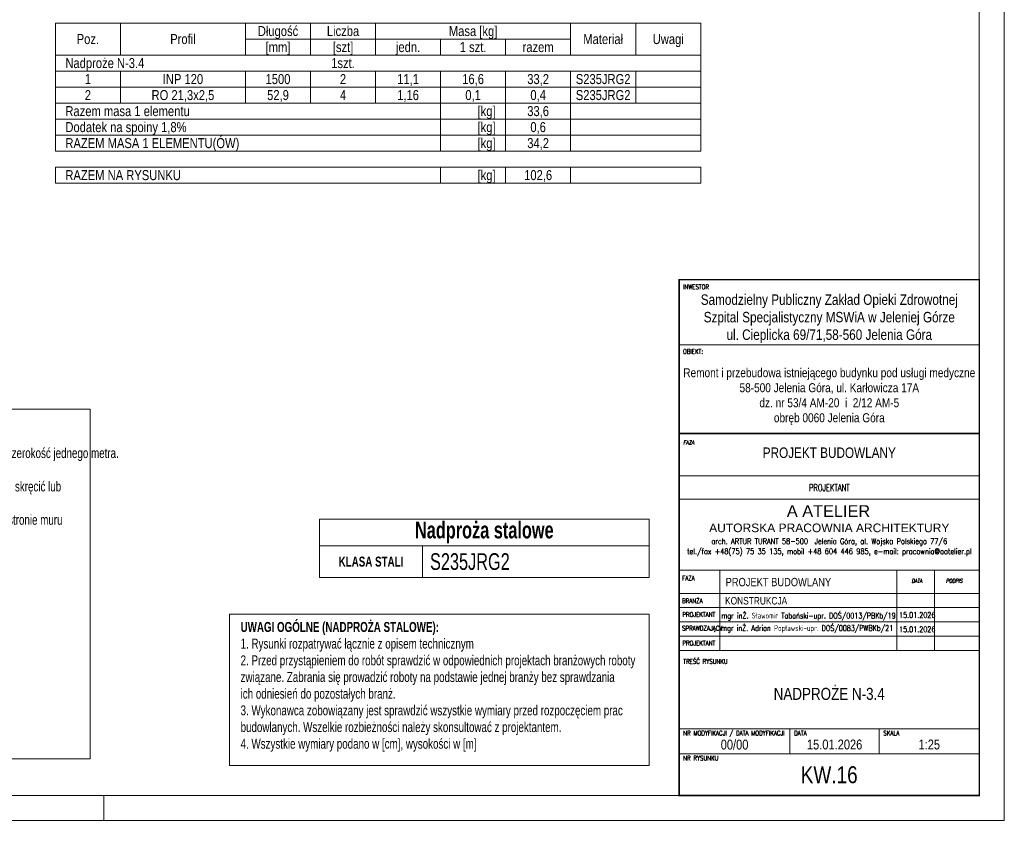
# Model space of a CAD drawing. Header units: millimetres. Extents: x 11149 to 111407, y -107619 to -23630.
# Tile 78 of 245: x 21510 to 22002, y -36106 to -35702. Entities that reach past the tile are written whole.
import ezdxf
from ezdxf.enums import TextEntityAlignment as Align

# ---------------------------------------------------------------- set-up
doc = ezdxf.new("R2010")
doc.units = ezdxf.units.MM
doc.header["$LTSCALE"] = 2
doc.layers.get('0').update_dxf_attribs({"plot": 0})
for name, color, linetype, lineweight in [('0_OPIS', 7, 'Continuous', 13), ('e-cad_cienkie', 1, 'Continuous', 9), ('e-cad_opisy', 7, 'Continuous', 9), ('TABELKA-OPIS', 136, 'Continuous', 13)]:
    doc.layers.add(name, color=color, linetype=linetype, lineweight=lineweight)
doc.styles.add('e-cad_1', font='arial.ttf', dxfattribs={"width": 0.7})
doc.styles.add('J-ROMANS', font='ROMANS.SHX', dxfattribs={"width": 0.7, "oblique": 10})
doc.styles.add('J-SWIS', font='arial.ttf', dxfattribs={"width": 0.8})
doc.styles.add('J-SWIS-BOLD', font='arial.ttf', dxfattribs={"width": 0.8})

# ---------------------------------------------------------------- blocks, each defined once
blk = doc.blocks.new('A3_poziom')
at = {"ltscale": 0.8}
blk.add_line((240, 0), (240, 5), dxfattribs=at)
for points in [[(0, 0), (420, 0), (420, 297), (0, 297)], [(30, 5), (415, 5), (415, 292), (30, 292)]]:
    blk.add_lwpolyline(points, close=True)
blk = doc.blocks.new('*T1091')
at = {"layer": 'e-cad_opisy', "color": 9, "linetype": 'ByBlock', "lineweight": 5, "ltscale": 4}
for p, q in [((0, 0), (164.74, 0)), ((0, 0), (0, -29.07)), ((164.74, 0), (164.74, -29.07)), ((0, -13.29), (164.74, -13.29)), ((51.49, -13.29), (51.49, -29.07)), ((0, -29.07), (164.74, -29.07))]:
    blk.add_line(p, q, dxfattribs=at)
at = {"layer": 'e-cad_opisy', "color": 0, "ltscale": 4, "style": 'e-cad_1'}
for s, insert, char_height, width, attachment_point in [('{\\fArial|b1|i0|c238|p34;\\C256;Nadproża stalowe}', (82.37, -6.64), 8.3333, 163.2368, 5), ('{\\fArial|b1|i0|c238|p34;KLASA STALI}', (25.75, -21.18), 5, 43.9933, 5), ('S235JRG2', (55.24, -21.18), 8.333, 105.7435, 4)]:
    blk.add_mtext(s, dxfattribs=dict(at, insert=insert, char_height=char_height, width=width, attachment_point=attachment_point))

msp = doc.modelspace()

# ---------------------------------------------------------------- linework, layer by layer
at = {"layer": '0_OPIS'}
for p, q in [((21989.37, -35864.78), (21839.46, -35864.78)), ((21989.37, -35930.35), (21839.46, -35930.35)), ((21989.37, -35930.35), (21839.46, -35930.35)), ((21989.37, -35942.01), (21839.46, -35942.01)), ((21839.46, -35977.36), (21989.37, -35977.36)), ((21989.37, -35977.36), (21839.46, -35977.36)), ((21989.37, -35977.36), (21839.46, -35977.36)), ((21989.37, -35977.36), (21839.46, -35977.36)), ((21989.37, -35977.36), (21839.46, -35977.36)), ((21839.46, -35977.36), (21989.37, -35977.36)), ((21839.46, -35977.36), (21989.37, -35977.36)), ((21989.37, -35977.36), (21839.46, -35977.36)), ((21989.37, -35977.36), (21839.46, -35977.36)), ((21859.65, -35977.36), (21859.65, -36017.53)), ((21948.19, -35977.36), (21948.19, -36017.53)), ((21966.98, -35977.36), (21966.98, -36017.53)), ((21989.37, -35989.02), (21839.46, -35989.02)), ((21839.37, -35996.15), (21989.37, -35996.15)), ((21839.37, -36003.28), (21989.37, -36003.28)), ((21839.46, -36003.28), (21989.37, -36003.28)), ((21839.46, -36003.28), (21989.37, -36003.28)), ((21839.46, -36010.4), (21989.37, -36010.4)), ((21839.46, -36017.53), (21989.37, -36017.53)), ((21839.46, -36017.53), (21989.37, -36017.53)), ((21839.37, -36056.72), (21989.37, -36056.72)), ((21894.76, -36056.72), (21894.76, -36069.22)), ((21939.37, -36056.72), (21939.37, -36069.22)), ((21839.37, -36069.22), (21989.37, -36069.22))]:
    msp.add_line(p, q, dxfattribs=at)
at = {"layer": '0_OPIS', "const_width": 0.75}
for points in [[(21839.37, -36090.05), (21989.37, -36090.05), (21989.37, -35832.22), (21839.37, -35832.22)], [(21839.46, -35909.09), (21989.37, -35909.09), (21989.37, -35832.22), (21839.46, -35832.22)]]:
    msp.add_lwpolyline(points, close=True, dxfattribs=at)
at = {"layer": 'e-cad_cienkie', "ltscale": 0.5}
for points in [[(21527.66, -35720.01), (21560.16, -35720.01), (21560.16, -35704.01), (21527.66, -35704.01)], [(21560.16, -35720.01), (21622.66, -35720.01), (21622.66, -35704.01), (21560.16, -35704.01)], [(21622.66, -35712.01), (21655.16, -35712.01), (21655.16, -35704.01), (21622.66, -35704.01)], [(21655.16, -35712.01), (21687.66, -35712.01), (21687.66, -35704.01), (21655.16, -35704.01)], [(21687.66, -35712.01), (21785.16, -35712.01), (21785.16, -35704.01), (21687.66, -35704.01)], [(21785.16, -35720.01), (21817.66, -35720.01), (21817.66, -35704.01), (21785.16, -35704.01)], [(21817.66, -35720.01), (21850.16, -35720.01), (21850.16, -35704.01), (21817.66, -35704.01)], [(21622.66, -35720.01), (21655.16, -35720.01), (21655.16, -35712.01), (21622.66, -35712.01)], [(21655.16, -35720.01), (21687.66, -35720.01), (21687.66, -35712.01), (21655.16, -35712.01)], [(21687.66, -35720.01), (21720.16, -35720.01), (21720.16, -35712.01), (21687.66, -35712.01)], [(21720.16, -35720.01), (21752.66, -35720.01), (21752.66, -35712.01), (21720.16, -35712.01)], [(21752.66, -35720.01), (21785.16, -35720.01), (21785.16, -35712.01), (21752.66, -35712.01)], [(21527.66, -35728.01), (21850.16, -35728.01), (21850.16, -35720.01), (21527.66, -35720.01)], [(21527.66, -35736.01), (21560.16, -35736.01), (21560.16, -35728.01), (21527.66, -35728.01)], [(21560.16, -35736.01), (21622.66, -35736.01), (21622.66, -35728.01), (21560.16, -35728.01)], [(21622.66, -35736.01), (21655.16, -35736.01), (21655.16, -35728.01), (21622.66, -35728.01)], [(21655.16, -35736.01), (21687.66, -35736.01), (21687.66, -35728.01), (21655.16, -35728.01)], [(21687.66, -35736.01), (21720.16, -35736.01), (21720.16, -35728.01), (21687.66, -35728.01)], [(21720.16, -35736.01), (21752.66, -35736.01), (21752.66, -35728.01), (21720.16, -35728.01)], [(21752.66, -35736.01), (21785.16, -35736.01), (21785.16, -35728.01), (21752.66, -35728.01)], [(21785.16, -35736.01), (21817.66, -35736.01), (21817.66, -35728.01), (21785.16, -35728.01)], [(21817.66, -35736.01), (21850.16, -35736.01), (21850.16, -35728.01), (21817.66, -35728.01)], [(21527.66, -35744.01), (21560.16, -35744.01), (21560.16, -35736.01), (21527.66, -35736.01)], [(21560.16, -35744.01), (21622.66, -35744.01), (21622.66, -35736.01), (21560.16, -35736.01)], [(21622.66, -35744.01), (21655.16, -35744.01), (21655.16, -35736.01), (21622.66, -35736.01)], [(21655.16, -35744.01), (21687.66, -35744.01), (21687.66, -35736.01), (21655.16, -35736.01)], [(21687.66, -35744.01), (21720.16, -35744.01), (21720.16, -35736.01), (21687.66, -35736.01)], [(21720.16, -35744.01), (21752.66, -35744.01), (21752.66, -35736.01), (21720.16, -35736.01)], [(21752.66, -35744.01), (21785.16, -35744.01), (21785.16, -35736.01), (21752.66, -35736.01)], [(21785.16, -35744.01), (21817.66, -35744.01), (21817.66, -35736.01), (21785.16, -35736.01)], [(21817.66, -35744.01), (21850.16, -35744.01), (21850.16, -35736.01), (21817.66, -35736.01)], [(21527.66, -35752.01), (21720.16, -35752.01), (21720.16, -35744.01), (21527.66, -35744.01)], [(21720.16, -35752.01), (21752.66, -35752.01), (21752.66, -35744.01), (21720.16, -35744.01)], [(21752.66, -35752.01), (21785.16, -35752.01), (21785.16, -35744.01), (21752.66, -35744.01)], [(21785.16, -35752.01), (21850.16, -35752.01), (21850.16, -35744.01), (21785.16, -35744.01)], [(21527.66, -35760.01), (21720.16, -35760.01), (21720.16, -35752.01), (21527.66, -35752.01)], [(21720.16, -35760.01), (21752.66, -35760.01), (21752.66, -35752.01), (21720.16, -35752.01)], [(21752.66, -35760.01), (21785.16, -35760.01), (21785.16, -35752.01), (21752.66, -35752.01)], [(21785.16, -35760.01), (21850.16, -35760.01), (21850.16, -35752.01), (21785.16, -35752.01)], [(21527.66, -35768.01), (21720.16, -35768.01), (21720.16, -35760.01), (21527.66, -35760.01)], [(21720.16, -35768.01), (21752.66, -35768.01), (21752.66, -35760.01), (21720.16, -35760.01)], [(21752.66, -35768.01), (21785.16, -35768.01), (21785.16, -35760.01), (21752.66, -35760.01)], [(21785.16, -35768.01), (21850.16, -35768.01), (21850.16, -35760.01), (21785.16, -35760.01)], [(21527.66, -35784.01), (21720.16, -35784.01), (21720.16, -35776.01), (21527.66, -35776.01)], [(21720.16, -35784.01), (21752.66, -35784.01), (21752.66, -35776.01), (21720.16, -35776.01)], [(21752.66, -35784.01), (21785.16, -35784.01), (21785.16, -35776.01), (21752.66, -35776.01)], [(21785.16, -35784.01), (21850.16, -35784.01), (21850.16, -35776.01), (21785.16, -35776.01)]]:
    msp.add_lwpolyline(points, close=True, dxfattribs=at)
at = {"layer": 'e-cad_opisy', "color": 9, "linetype": 'Continuous', "ltscale": 4}
for points in [[(21045.29, -35896.92), (21545.12, -35896.92), (21545.12, -36071.63), (21045.29, -36071.63)], [(21614.7, -35999.48), (21824.37, -35999.48), (21824.37, -36075.05), (21614.7, -36075.05)]]:
    msp.add_lwpolyline(points, close=True, dxfattribs=at)
at = {"layer": 'TABELKA-OPIS', "color": 7}
for p, q in [((21839.37, -35832.22), (21989.37, -35832.22)), ((21862, -35832.22), (21862, -35832.24))]:
    msp.add_line(p, q, dxfattribs=at)

# ---------------------------------------------------------------- block references
msp.add_blockref('*T1091', (21659.63, -35951.99))
at = {"layer": 'e-cad_opisy', "ltscale": 0.02, "xscale": 2.5, "yscale": 2.5, "zscale": 2.5}
msp.add_blockref('A3_poziom', (20951.87, -36102.55), dxfattribs=at)

# ---------------------------------------------------------------- texts
at = {"layer": '0_OPIS', "style": 'J-ROMANS', "width": 0.7}
for s, height, p in [('INWESTOR', 2.332, (21841.31, -35837.06)), ('OBIEKT:', 2.332, (21841.31, -35869.27)), ('FAZA', 2.332, (21840.87, -35982.56)), ('BRANŻA', 2.332, (21840.85, -35993.88)), ('PROJEKTANT', 2.332, (21840.98, -36000.74)), ('mgr inŻ. Sławomir Tabański-upr. DOŚ/0013/PBKb/19', 2.875, (21860.45, -36001.58)), ('15.01.2026', 2.875, (21949.3, -36001.26)), ('SPRAWDZAJĄCY', 2.3319, (21840.85, -36007.62)), ('mgr inŻ. Adrian Popławski-upr. DOŚ/0083/PWBKb/21', 2.875, (21860.32, -36007.8)), ('15.01.2026', 2.875, (21949.3, -36008.39)), ('PROJEKTANT', 2.332, (21840.98, -36015))]:
    msp.add_text(s, height=height, dxfattribs=at).set_placement(p)
msp.add_text('PROJEKTANT', height=3.534, dxfattribs=at).set_placement((21914.41, -35937.93), align=Align.CENTER)
at = {"layer": '0_OPIS', "style": 'J-SWIS'}
msp.add_text(' A ATELIER', height=5.83, dxfattribs=at).set_placement((21890.93, -35950.78))
msp.add_text('AUTORSKA PRACOWNIA ARCHITEKTURY', height=4.2974, dxfattribs=at).set_placement((21914.41, -35956.27), align=Align.MIDDLE)
at = {"layer": '0_OPIS', "style": 'J-ROMANS', "width": 0.7}
for s, p in [('arch. ARTUR TURANT 58-500  Jelenia Góra, al. Wojska Polskiego 77/6', (21914.41, -35961.55)), ('tel./fax +48(75) 75 35 135, mobil +48 604 446 985, e-mail: pracownia@aatelier.pl', (21914.41, -35966.59))]:
    msp.add_text(s, height=2.8268, dxfattribs=at).set_placement(p, align=Align.TOP_CENTER)
at = {"layer": '0_OPIS', "style": 'J-SWIS', "width": 0.8}
for s, height, p in [('PROJEKT BUDOWLANY', 4.1641, (21888.98, -35983.36)), ('KONSTRUKCJA', 3.7282, (21877.85, -35992.7))]:
    msp.add_text(s, height=height, dxfattribs=at).set_placement(p, align=Align.MIDDLE)
at = {"layer": '0_OPIS', "style": 'J-ROMANS', "oblique": 10, "width": 0.7}
for s, p in [('DATA', (21955.48, -35983.74)), ('PODPIS', (21972.69, -35983.74))]:
    msp.add_text(s, height=1.999, dxfattribs=at).set_placement(p)
at = {"layer": '0_OPIS', "style": 'J-ROMANS', "width": 0.7}
for s, height, p in [('TREŚĆ RYSUNKU', 2.3333, (21841.45, -36023.02)), ('NR MODYFIKACJI / DATA MODYFIKACJI', 2.3333, (21841.45, -36058.8)), ('DATA', 2.333, (21896.85, -36058.8)), ('SKALA', 2.333, (21941.45, -36058.8)), ('NR RYSUNKU', 2.333, (21841.45, -36071.3))]:
    msp.add_text(s, height=height, dxfattribs=at).set_placement(p, align=Align.MIDDLE_LEFT)
at = {"layer": '0_OPIS'}
for s, insert, char_height, width, attachment_point, style in [('Samodzielny Publiczny Zakład Opieki Zdrowotnej\\PSzpital Specjalistyczny MSWiA w Jeleniej Górze\\Pul. Cieplicka 69/71,58-560 Jelenia Góra', (21914.41, -35851.76), 5.25, 149.9087, 5, 'J-SWIS'), ('\\PRemont i przebudowa istniejącego budynku pod usługi medyczne\\P58-500 Jelenia Góra, ul. Karłowicza 17A\\Pdz. nr 53/4 AM-20  i  2/12 AM-5 \\Pobręb 0060 Jelenia Góra', (21914.41, -35886.93), 4.5, 149.9087, 5, 'J-SWIS'), ('FAZA', (21841.45, -35912.55), 1.999, 17.1784, 1, 'J-ROMANS'), ('PROJEKT BUDOWLANY', (21914.41, -35918.76), 5.25, 149.9087, 5, 'J-SWIS'), ('NADPROŻE N-3.4', (21914.37, -36039.27), 6, 140.0135, 5, 'J-SWIS')]:
    msp.add_mtext(s, dxfattribs=dict(at, insert=insert, char_height=char_height, width=width, attachment_point=attachment_point, style=style))
at = {"layer": '0_OPIS', "style": 'J-SWIS-BOLD', "width": 0.8}
for tag, text, height, p in [('00/00', '01', 4.95, (21867.07, -36064.49)), ('15.01.2026', '31.12.2002', 4.95, (21917.07, -36064.53)), ('1:25', '1:50', 4.95, (21964.37, -36064.53)), ('KW.16', 'AR.00.00.00/a', 8.4857, (21914.37, -36079.64))]:
    msp.add_attdef(tag, text=text, height=height, dxfattribs=at).set_placement(p, align=Align.MIDDLE)
at = {"layer": 'e-cad_opisy', "ltscale": 0.5, "style": 'e-cad_1', "width": 0.8}
for s, p in [('Długość', (21638.91, -35710.51)), ('Liczba', (21671.41, -35710.51)), ('Masa [kg]', (21736.41, -35710.51)), ('Poz.', (21543.91, -35714.51)), ('Profil', (21591.41, -35714.51)), ('Materiał', (21801.41, -35714.51)), ('Uwagi', (21833.91, -35714.51)), ('[mm]', (21638.91, -35718.51)), ('[szt]', (21671.41, -35718.51)), ('jedn.', (21703.91, -35718.51)), ('1 szt.', (21736.41, -35718.51)), ('razem', (21768.91, -35718.51)), ('1szt.', (21671.41, -35726.51)), ('1', (21543.91, -35734.51)), ('INP 120', (21591.41, -35734.51)), ('1500', (21638.91, -35734.51)), ('2', (21671.41, -35734.51)), ('11,1', (21703.91, -35734.51)), ('16,6', (21736.41, -35734.51)), ('33,2', (21768.91, -35734.51)), ('S235JRG2', (21801.41, -35734.51)), ('2', (21543.91, -35742.51)), ('RO 21,3x2,5', (21591.41, -35742.51)), ('52,9', (21638.91, -35742.51)), ('4', (21671.41, -35742.51)), ('1,16', (21703.91, -35742.51)), ('0,1', (21736.41, -35742.51)), ('0,4', (21768.91, -35742.51)), ('S235JRG2', (21801.41, -35742.51)), ('33,6', (21768.91, -35750.51)), ('0,6', (21768.91, -35758.51)), ('34,2', (21768.91, -35766.51)), ('102,6', (21768.91, -35782.51))]:
    msp.add_text(s, height=5, dxfattribs=at).set_placement(p, align=Align.CENTER)
for s, p in [('Nadproże N-3.4', (21532.66, -35726.51)), ('Razem masa 1 elementu', (21532.66, -35750.51)), ('Dodatek na spoiny 1,8%', (21532.66, -35758.51)), ('RAZEM MASA 1 ELEMENTU(ÓW)', (21532.66, -35766.51)), ('RAZEM NA RYSUNKU', (21532.66, -35782.51))]:
    msp.add_text(s, height=5, dxfattribs=at).set_placement(p)
for p in [(21747.66, -35750.51), (21747.66, -35758.51), (21747.66, -35766.51), (21747.66, -35782.51)]:
    msp.add_text('[kg]', height=5, dxfattribs=at).set_placement(p, align=Align.RIGHT)
at = {"layer": 'e-cad_opisy', "ltscale": 4, "char_height": 5, "attachment_point": 1, "style": 'e-cad_1'}
for s, insert, width in [('{\\fArial|b1|i0|c238|p34;UWAGI DO MONTAŻU NADPROŻY STALOWYCH\\P\\fArial|b0|i0|c238|p34;\\H1.000001x;1. Przed przystąpieniem do prac sprawdzić wszystkie wymiary na budowie.\\P2. Należy oszacować wytrzymałość muru. W przypadku występowania luźnych i kruchych elementów murowych lub spoin należy przemurować istniejące ściany w miejscu oparcia projektowanego nadproża na szerokość jednego metra.\\P3. Wykonać niezależne od ingerowanej ściany podparcie stropu w obrębie wykonywanego nadproża.\\P4. Dociąć belki stalowe na wymiar, następnie wykonać otwory %%C14 wg projektu. Owinąć belki siatką Rabitza w przypadku planowanego otynkowania gotowego nadproża. W przypadku występowania pary belek - skręcić lub zespawać je ze sobą tworząc jedną zespoloną parę belek.\\P5. Nad krawędzią projektowanego otworu wykuć bruzdę z jednej strony o wymaganych wymiarach +4cm. Bruzda nie może być głębsza niż połowa szerokości muru. Dopuszcza się wykonanie bruzdy po drugiej stronie muru jedynie pod poduszki betonowe.\\P6. Przewiercić otwory %%C25 umożliwiające osadzenie rurek dystansowych. Poprawić otwory z drugiej strony muru tak, aby rurki dystansowe były prostopadle do przyszłych belek stalowych.\\P6. Oczyścić bruzdę z kurzu i pyłu.\\P7. Wykonać poduszki betonowe z betonu C12/15. Wyrównać i wypoziomować powierzchnie górne zaprawy.\\P8. Po stwardnieniu betonu (minimum po 3 dniach) osadzić pierwszą belkę stalową. Podbić klinami stalowymi miejsca styku górnej krawędzi z murem i miejsca oparcia w murze.\\P9. Przestrzeń pomiędzy belką stalową a murem nad belką i w miejscu oparcia wypełnić zaprawą bezskurczową np. Ceresit CX15.\\P10. Po upływie czasu wiązania zaprawy, skuć mur z drugiej strony, wstawić rurki dystansowe i drugą belkę nadprożową (lub zespoloną parę belek). Podbić klinami.\\P11. Przez nawiercone otwory i rurki dystansowe połączyć belki śrubami zgodnie z rysunkiem wykonawczym.\\P12. Przestrzenie pomiędzy belkami wypełnić cegłą, a przestrrzenie pomiędzy belką a murem zaprawą bezskurczową analogicznie jak w belce pierwszej.\\P13. Po zakończeniu montażu belek stalowych i po upływie czasu wiązania zaprawy, przystąpić do rozbiórki muru poniżej wstawionych belek, nacinając uprzednio ścianę tarczą diamentową. \\P14. Elementy stalowe obłożyć płytą gipsowo-kartonową, cementową lub otynkować tynkiem cementowo-wapiennym na siatce Rabitza.\\P15. Wszystkie prace budowlane powinny być wykonywane pod nadzorem uprawnionej osoby.^I}', (21050.93, -35899.72), 491.6675), ('{\\fArial|b1|i0|c238|p34;UWAGI OGÓLNE (NADPROŻA STALOWE):\\P\\fArial|b0|i0|c238|p34;\\W0.7;1. Rysunki rozpatrywać łącznie z opisem technicznym\\P2. Przed przystąpieniem do robót sprawdzić w odpowiednich projektach branżowych roboty związane. Zabrania się prowadzić roboty na podstawie jednej branży bez sprawdzania \\Pich odniesień do pozostałych branż.\\P3. Wykonawca zobowiązany jest sprawdzić wszystkie wymiary przed rozpoczęciem prac budowlanych. Wszelkie rozbieżności należy skonsultować z projektantem.\\P4. Wszystkie wymiary podano w [cm], wysokości w [m]}', (21620.22, -36003.3), 202.5463)]:
    msp.add_mtext(s, dxfattribs=dict(at, insert=insert, width=width))

doc.saveas('drawing.dxf')
